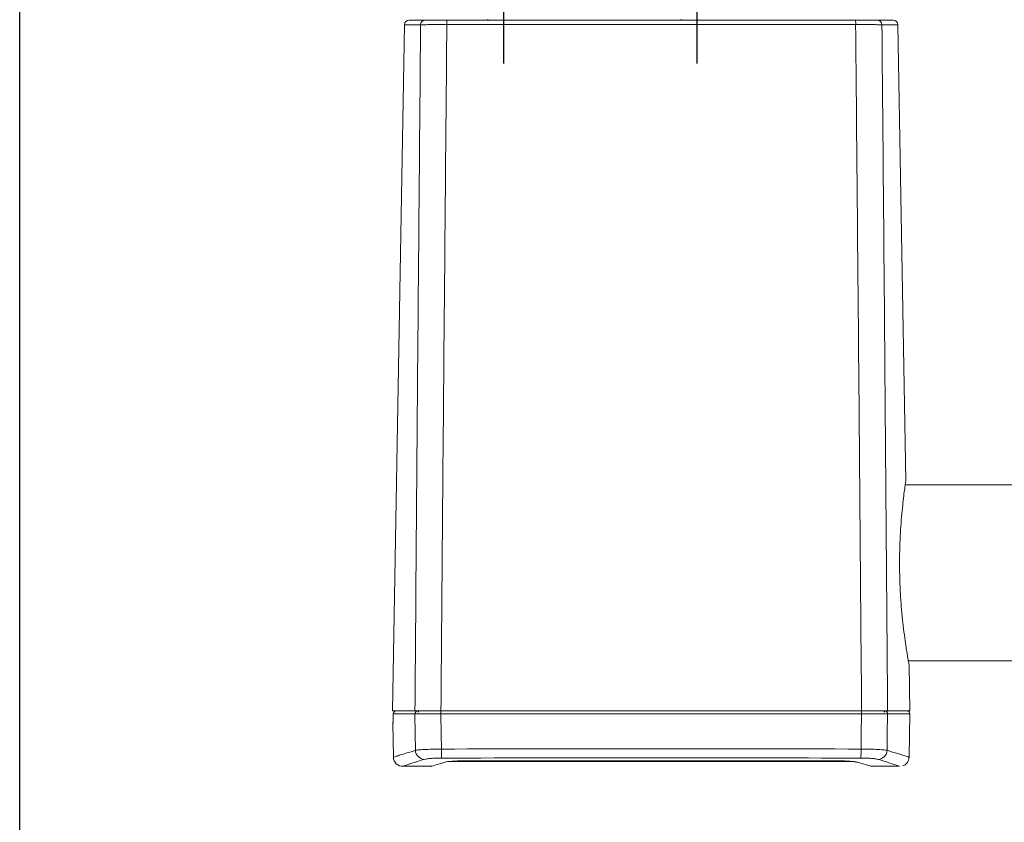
# Model space of a CAD drawing. Header units: millimetres. Extents: x 3623 to 4479, y 1534 to 2139.
# Tile 2 of 21: x 3623 to 3730, y 1771 to 1858. Entities that reach past the tile are written whole.
import ezdxf

# ---------------------------------------------------------------- set-up
doc = ezdxf.new("R2010")
doc.units = ezdxf.units.MM
doc.linetypes.add('CENTER', pattern=[50.8, 31.75, -6.35, 6.35, -6.35])
doc.layers.add('Center', color=1, linetype='CENTER')

# ---------------------------------------------------------------- blocks, each defined once
blk = doc.blocks.new('A$C34BC19C4')
at = {"color": 0, "linetype": 'Continuous'}
blk.add_line((0, 0), (0, 604.8), dxfattribs=at)
blk = doc.blocks.new('A$C5B145256')
at = {"color": 7, "linetype": 'Continuous', "lineweight": 15}
for p, q in [((1.3, 80.51), (0, 6)), ((1.8, 81), (3.52, 81)), ((50.28, 80.52), (5.89, 80.52)), ((5.9, 81), (50.27, 81)), ((10.34, 81.12), (10.34, 81)), ((31.34, 81.12), (31.34, 81)), ((52.65, 81), (54.38, 81)), ((55.74, 30.99), (54.88, 80.51)), ((510.5, 30.55), (55.67, 30.55)), ((56.01, 11.45), (510.17, 11.45)), ((56.18, 6), (56.09, 11.03)), ((2.43, 6), (0, 6)), ((0.07, 5.69), (0.08, 5.29)), ((2.43, 5.69), (0.07, 5.69)), ((0.07, 5.69), (0.08, 5.29)), ((2.43, 6), (2.72, 6)), ((50.93, 6), (5.25, 6)), ((50.92, 5.69), (5.25, 5.69)), ((56.18, 6), (53.75, 6)), ((56.09, 1), (56.17, 5.69)), ((0.02, 4.69), (0.09, 1)), ((0.08, 5.29), (0.08, 5.29)), ((6.05, 0.5), (50.05, 0.5)), ((8.43, 0.6), (47.75, 0.6)), ((51.94, 0), (51.91, 0)), ((1.13, 0), (4.23, 0)), ((51.94, 0), (55.04, 0))]:
    blk.add_line(p, q, dxfattribs=at)
at = {"color": 8, "linetype": 'Continuous', "lineweight": 15}
for p, q in [((3.04, 80.51), (1.3, 80.51)), ((54.88, 80.51), (53.14, 80.51)), ((0.07, 5.69), (0.07, 5.69)), ((56.17, 5.69), (53.75, 5.69)), ((0.06, 4.69), (0.02, 4.69))]:
    blk.add_line(p, q, dxfattribs=at)
at = {"color": 7, "linetype": 'Continuous', "lineweight": 15, "flags": 128}
for points in [[(2.48, 1.73), (2.46, 3.51), (2.43, 5.69)], [(5.25, 5.69), (5.28, 3.51), (5.3, 1.87)], [(50.87, 1.87), (50.89, 3.51), (50.92, 5.69)], [(53.75, 5.69), (53.72, 3.51), (53.69, 1.73)]]:
    blk.add_lwpolyline(points, dxfattribs=at)
at = {"color": 8, "linetype": 'Continuous', "lineweight": 15, "flags": 128}
blk.add_lwpolyline([(0.07, 4.76), (0.07, 4.75), (0.06, 4.69)], dxfattribs=at)
at = {"color": 7, "linetype": 'Continuous', "lineweight": 15}
for centre, radius, start, end in [((1.8, 80.5), 0.5, 90, 179), ((3.53, 80.51), 0.492, 90.8536, 179.8678), ((12.6, 80.64), 6.71, 176.8824, 181.0069), ((43.58, 80.64), 6.71, 358.9931, 3.1176), ((52.65, 80.51), 0.492, 0.1322, 89.1464), ((54.38, 80.5), 0.5, 1, 90), ((0.37, 5.7), 0.3, 90, 181.0011), ((0.37, 5.7), 0.3, 90.0323, 181.0308), ((2.72, 5.71), 0.294, 91.2327, 182.1283), ((2.83, 1.51), 4.4, 89.9546, 91.1426), ((9.46, 5.77), 4.21, 176.8923, 181.051), ((46.72, 5.77), 4.21, 358.949, 3.1077), ((53.35, 1.51), 4.4, 88.8574, 90.0454), ((53.45, 5.71), 0.294, 357.8717, 88.7673), ((55.87, 5.7), 0.3, 359, 90), ((0.32, 4.7), 0.3, 146.8955, 181), ((3.49, 1.76), 1.01, 181.608, 267.2827), ((21.91, 1.69), 16.6, 179.3804, 182.7553), ((34.27, 1.69), 16.6, 357.2447, 0.6196), ((52.69, 1.76), 1.01, 272.7173, 358.392), ((1.09, 1), 1, 180.3003, 272.7445)]:
    blk.add_arc(centre, radius, start, end, dxfattribs=at)
for points, knots in [([(2.43, 6), (2.52, 17.98), (2.71, 42.81), (2.93, 67.65), (3.04, 80.51)], [0, 0, 0, 0, 0.482257, 1, 1, 1, 1]), ([(5.89, 80.52), (5.56, 80.52), (4.88, 80.52), (4, 80.52), (3.34, 80.51), (3.13, 80.51), (3.04, 80.51)], [0, 0, 0, 0, 0.257547, 0.51509, 0.772644, 1, 1, 1, 1]), ([(3.52, 81), (3.6, 81), (3.78, 81), (4.33, 81), (5.06, 81), (5.62, 81), (5.9, 81)], [0, 0, 0, 0, 0.227373, 0.484931, 0.742465, 1, 1, 1, 1]), ([(5.89, 80.52), (5.78, 67.67), (5.55, 42.83), (5.35, 17.99), (5.25, 6)], [0, 0, 0, 0, 0.517097, 1, 1, 1, 1]), ([(50.27, 81), (50.52, 81), (51.05, 81), (51.77, 81), (52.37, 81), (52.56, 81), (52.65, 81)], [0, 0, 0, 0, 0.226758, 0.484429, 0.742217, 1, 1, 1, 1]), ([(50.93, 6), (50.83, 17.99), (50.63, 42.83), (50.4, 67.67), (50.28, 80.52)], [0, 0, 0, 0, 0.482903, 1, 1, 1, 1]), ([(53.14, 80.51), (53.02, 80.51), (52.8, 80.51), (52.08, 80.52), (51.21, 80.52), (50.58, 80.52), (50.28, 80.52)], [0, 0, 0, 0, 0.257765, 0.515551, 0.773231, 1, 1, 1, 1]), ([(53.14, 80.51), (53.25, 67.65), (53.47, 42.81), (53.66, 17.98), (53.75, 6)], [0, 0, 0, 0, 0.517743, 1, 1, 1, 1]), ([(56.08, 11.03), (56.08, 11.02), (56.09, 11.01), (56.03, 11.3), (55.94, 11.8), (55.84, 12.43), (55.72, 13.2), (55.57, 14.24), (55.4, 15.59), (55.25, 17.1), (55.14, 18.71), (55.07, 20.4), (55.04, 22.08), (55.07, 23.74), (55.14, 25.3), (55.24, 26.76), (55.36, 28.05), (55.48, 29.15), (55.59, 30.03), (55.68, 30.64), (55.73, 30.98), (55.73, 30.99), (55.73, 30.99)], [0, 0, 0, 0, 0.031071, 0.083145, 0.136704, 0.174246, 0.212319, 0.26553, 0.32028, 0.373408, 0.428106, 0.480827, 0.53513, 0.587245, 0.64088, 0.693185, 0.74698, 0.799955, 0.854455, 0.907582, 0.962266, 1, 1, 1, 1]), ([(2.43, 6), (2.55, 6), (2.81, 6), (3.55, 6), (4.4, 6), (4.99, 6), (5.25, 6)], [0, 0, 0, 0, 0.2662483, 0.5325015, 0.7986351, 1, 1, 1, 1]), ([(5.25, 5.69), (4.92, 5.69), (4.24, 5.69), (3.35, 5.69), (2.78, 5.69), (2.52, 5.69), (2.45, 5.69), (2.43, 5.69)], [0, 0, 0, 0, 0.2660327, 0.5320688, 0.7980801, 0.957381, 1, 1, 1, 1]), ([(50.92, 6), (51.15, 6), (51.68, 6), (52.44, 6), (53.12, 6), (53.34, 6), (53.46, 6)], [0, 0, 0, 0, 0.201703, 0.467786, 0.733894, 1, 1, 1, 1]), ([(53.75, 5.69), (53.62, 5.69), (53.37, 5.69), (52.62, 5.69), (51.82, 5.69), (51.23, 5.69), (50.98, 5.69), (50.92, 5.69)], [0, 0, 0, 0, 0.266033, 0.532069, 0.79808, 0.957381, 1, 1, 1, 1]), ([(50.93, 6), (51.26, 6), (51.94, 6), (52.82, 6), (53.45, 6), (53.66, 6), (53.75, 6)], [0, 0, 0, 0, 0.265999, 0.531998, 0.798028, 1, 1, 1, 1]), ([(0.08, 5.29), (0.08, 5.23), (0.08, 5.09), (0.08, 4.91), (0.07, 4.78), (0.07, 4.71), (0.07, 4.7), (0.06, 4.69)], [0, 0, 0, 0, 0.2139, 0.428022, 0.642506, 0.857473, 1, 1, 1, 1]), ([(0.08, 5.29), (0.08, 5.26), (0.08, 5.16), (0.08, 4.99), (0.08, 4.85), (0.07, 4.77), (0.07, 4.76), (0.07, 4.76)], [0, 0, 0, 0, 0.1182, 0.40516, 0.690022, 0.888421, 1, 1, 1, 1]), ([(2.48, 1.73), (2.61, 1.75), (2.86, 1.78), (3.61, 1.83), (4.46, 1.86), (5.05, 1.86), (5.3, 1.87)], [0, 0, 0, 0, 0.266605, 0.533529, 0.799564, 1, 1, 1, 1]), ([(5.3, 1.87), (12.9, 1.88), (28.09, 1.9), (43.28, 1.88), (50.87, 1.87)], [0, 0, 0, 0, 0.499916, 1, 1, 1, 1]), ([(50.87, 1.87), (51.21, 1.86), (51.88, 1.86), (52.76, 1.82), (53.39, 1.78), (53.6, 1.74), (53.69, 1.73)], [0, 0, 0, 0, 0.264213, 0.528259, 0.792684, 1, 1, 1, 1]), ([(3.44, 0.75), (2.86, 0.57), (1.7, 0.2), (1.1, 0), (1.13, 0.01), (1.13, 0.02)], [0, 0, 0, 0, 0.425794, 0.858413, 1, 1, 1, 1]), ([(5.32, 0.89), (5.15, 0.89), (4.76, 0.88), (4.19, 0.86), (3.69, 0.81), (3.52, 0.77), (3.44, 0.75)], [0, 0, 0, 0, 0.1998, 0.465329, 0.732459, 1, 1, 1, 1]), ([(4.23, 0), (4.23, 0), (4.11, -0.04), (4.49, 0.08), (5.28, 0.32), (5.68, 0.44)], [0, 0, 0, 0, 0.0003601, 0.5003381, 1, 1, 1, 1]), ([(50.85, 0.89), (43.27, 0.9), (28.09, 0.92), (12.91, 0.9), (5.32, 0.89)], [0, 0, 0, 0, 0.499915, 1, 1, 1, 1]), ([(5.68, 0.44), (5.77, 0.46), (5.97, 0.5), (6.61, 0.56), (7.46, 0.6), (8.1, 0.6), (8.43, 0.6)], [0, 0, 0, 0, 0.236701, 0.491433, 0.74587, 1, 1, 1, 1]), ([(47.75, 0.6), (48.04, 0.6), (48.64, 0.59), (49.44, 0.56), (49.98, 0.51), (50.19, 0.48), (50.25, 0.46), (50.21, 0.48), (50.21, 0.48)], [0, 0, 0, 0, 0.2390499, 0.4910941, 0.739005, 0.8912837, 0.9876866, 1, 1, 1, 1]), ([(47.75, 0.6), (48.05, 0.6), (48.68, 0.6), (49.52, 0.56), (50.19, 0.5), (50.39, 0.46), (50.5, 0.44)], [0, 0, 0, 0, 0.238869, 0.492606, 0.746161, 1, 1, 1, 1]), ([(50.5, 0.44), (50.92, 0.31), (51.76, 0.06), (51.88, 0.02), (51.94, 0)], [0, 0, 0, 0, 0.5001, 1, 1, 1, 1]), ([(52.74, 0.75), (52.67, 0.77), (52.53, 0.8), (52.11, 0.85), (51.52, 0.88), (51.08, 0.89), (50.85, 0.89)], [0, 0, 0, 0, 0.2080986, 0.4729074, 0.7365989, 1, 1, 1, 1]), ([(55.04, 0.02), (55.05, 0.01), (55.08, 0), (54.71, 0.12), (53.98, 0.36), (53.15, 0.62), (52.74, 0.75)], [0, 0, 0, 0, 0.138799, 0.421092, 0.709501, 1, 1, 1, 1]), ([(55.39, 0.07), (55.45, 0.08), (55.63, 0.13), (55.86, 0.34), (56.05, 0.64), (56.07, 0.88), (56.08, 0.99)], [0, 0, 0, 0, 0.154935, 0.434817, 0.723691, 1, 1, 1, 1])]:
    blk.add_open_spline(points, degree=3, knots=knots, dxfattribs=at)
at = {"color": 8, "linetype": 'Continuous', "lineweight": 15}
for points, knots in [([(0.14, 1), (0.13, 1), (0.1, 0.99), (0.36, 1.07), (0.83, 1.22), (1.52, 1.43), (2.16, 1.63), (2.48, 1.73)], [0, 0, 0, 0, 0.14151, 0.353978, 0.567295, 0.78321, 1, 1, 1, 1]), ([(53.69, 1.73), (54.11, 1.6), (54.93, 1.35), (55.68, 1.11), (56.07, 0.99), (56.05, 1), (56.04, 1)], [0, 0, 0, 0, 0.28131, 0.562615, 0.852071, 1, 1, 1, 1]), ([(50.18, 0.49), (50.2, 0.48), (50.3, 0.44), (50.41, 0.44), (50.5, 0.44)], [0, 0, 0, 0, 0.21113, 1, 1, 1, 1])]:
    blk.add_open_spline(points, degree=3, knots=knots, dxfattribs=at)

msp = doc.modelspace()

# ---------------------------------------------------------------- linework, layer by layer
at = {"layer": 'Center'}
for p, q in [((3675.74, 1853.199), (3675.74, 1897.982)), ((3696.74, 1853.199), (3696.74, 1897.982))]:
    msp.add_line(p, q, dxfattribs=at)

# ---------------------------------------------------------------- block references
for name, p in [('A$C34BC19C4', (3623.16, 1534.36)), ('A$C5B145256', (3663.653, 1776.885))]:
    msp.add_blockref(name, p)

doc.saveas('drawing.dxf')
